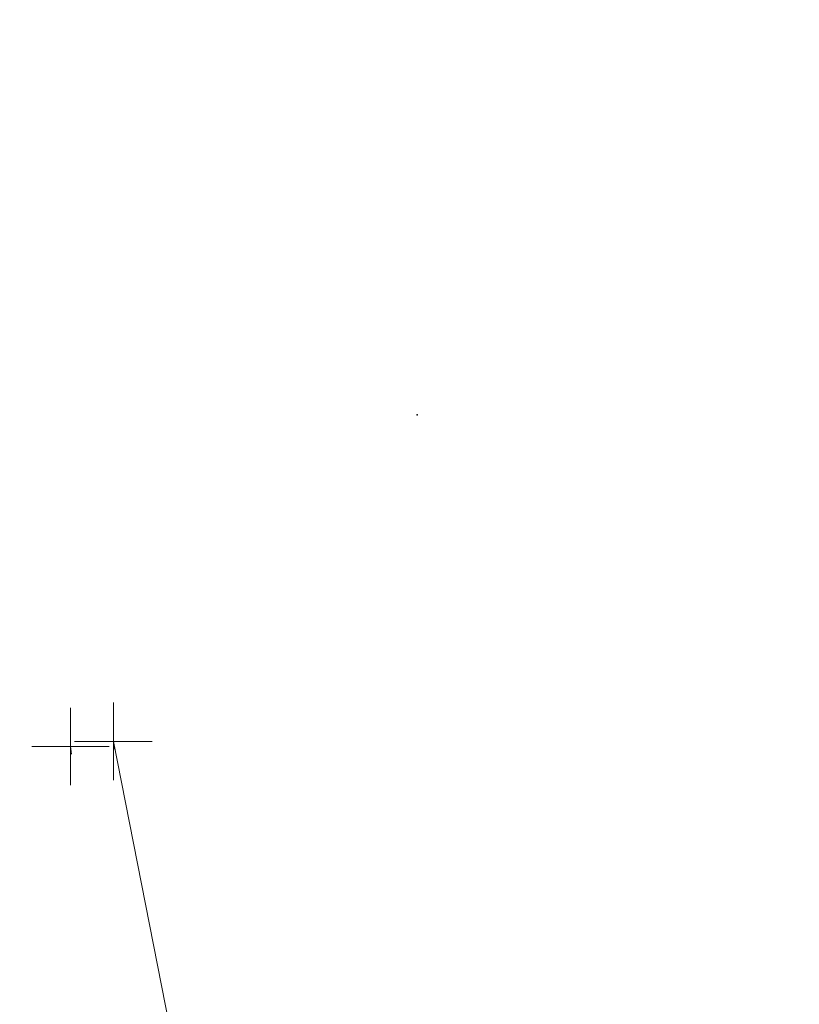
# Model space of a CAD drawing. Extents: x 413123 to 1465301, y 377724 to 504150.
# Tile 69 of 256: x 1463250 to 1463260, y 433286 to 433299. Entities that reach past the tile are written whole.
import ezdxf

# ---------------------------------------------------------------- set-up
doc = ezdxf.new("R2010")
doc.units = 0
doc.header["$MEASUREMENT"] = 0
doc.linetypes.add('DGN Style 1', pattern=[8.732639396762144, 0.01453018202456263, -8.71810921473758])
doc.linetypes.add('DGN Style 3', pattern=[20.34225483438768, 14.53018202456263, -5.812072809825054])
for name, color, linetype, lineweight in [('PM_X_Cells', 7, 'Continuous', 0), ('PM_X_Cells (Construction)', 7, 'Continuous', 0), ('PV_X_Curb', 120, 'DGN Style 1', 0), ('PV_X_EOP', 7, 'DGN Style 3', 0), ('VG_X_Flower_Bed', 3, 'DGN Style 1', 0)]:
    doc.layers.add(name, color=color, linetype=linetype, lineweight=lineweight)
doc.layers.add('SV_Observation (Construction)', color=97, linetype='DGN Style 1', lineweight=0, transparency=0.9)
doc.layers.add('SV_X_Shot_Marker (Construction)', color=40, linetype='Continuous', lineweight=0, transparency=0.5)

# ---------------------------------------------------------------- blocks, each defined once
blk = doc.blocks.new('SVPT_2893')
at = {"layer": 'SV_X_Shot_Marker (Construction)', "transparency": 33554495}
for p, q in [((0, 0.02499999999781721), (0, -0.02500000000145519)), ((-0.02499999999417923, 0), (0.02500000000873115, 0))]:
    blk.add_line(p, q, dxfattribs=at)
blk.add_point((0, 0), dxfattribs=at)
blk = doc.blocks.new('SVPT_2894')
at = {"layer": 'SV_X_Shot_Marker (Construction)', "transparency": 33554495}
for p, q in [((0, 0.02500000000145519), (0, -0.02499999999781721)), ((-0.02500000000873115, 0), (0.02499999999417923, 0))]:
    blk.add_line(p, q, dxfattribs=at)
blk.add_point((0, 0), dxfattribs=at)
blk = doc.blocks.new('PMTHR_20')
at = {"layer": 'PM_X_Cells (Construction)', "color": 7, "linetype": 'Continuous', "lineweight": 30}
for p in [(-9.50000000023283, 0), (0, 0)]:
    blk.add_point(p, dxfattribs=at)

msp = doc.modelspace()

# ---------------------------------------------------------------- linework, layer by layer
at = {"layer": 'PV_X_Curb'}
msp.add_polyline3d([(1463266.726884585, 433267.2752397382, 571.8978305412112), (1463267.344120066, 433268.6194861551, 572.440865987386), (1463266.753468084, 433272.5093469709, 572.5238508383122), (1463264.883701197, 433273.4681114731, 572.5452810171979), (1463261.678806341, 433274.8937065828, 572.5915646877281), (1463252.283989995, 433283.8324677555, 572.6124402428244), (1463251.094123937, 433289.7514442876, 572.6819381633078)], dxfattribs=at)
for points, knots in [([(1463034.114341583, 433358.5354235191, 570.967442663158), (1463034.382762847, 433357.8525596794, 570.9829174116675), (1463034.902669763, 433356.6746703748, 570.9791408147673), (1463036.322057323, 433354.5205973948, 570.6849760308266), (1463037.748960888, 433352.2020754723, 570.6878951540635), (1463040.018756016, 433349.1857511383, 570.9427811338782), (1463042.639031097, 433346.7780487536, 570.7955674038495), (1463044.970687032, 433345.5933757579, 570.8824061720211), (1463045.921303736, 433345.2188641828, 570.878208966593), (1463051.106075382, 433343.1762354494, 570.8553169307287), (1463056.290847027, 433341.1336067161, 570.8324248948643), (1463061.475618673, 433339.0909779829, 570.809532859), (1463062.018547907, 433338.9041474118, 570.7725412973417), (1463062.561477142, 433338.7173168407, 570.7355497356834), (1463063.104406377, 433338.5304862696, 570.6985581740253), (1463069.657625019, 433335.9461940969, 570.7210719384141), (1463076.21084366, 433333.3619019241, 570.7435857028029), (1463082.764062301, 433330.7776097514, 570.7660994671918), (1463087.246478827, 433329.0023655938, 570.8028168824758), (1463091.728895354, 433327.2271214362, 570.8395342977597), (1463096.211311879, 433325.4518772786, 570.8762517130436), (1463096.878442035, 433325.1897515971, 570.9638925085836), (1463097.545572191, 433324.9276259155, 571.0515333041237), (1463098.212702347, 433324.6655002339, 571.1391740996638), (1463104.831686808, 433322.094946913, 571.1640382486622), (1463111.45067127, 433319.524393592, 571.1889023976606), (1463118.069655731, 433316.953840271, 571.2137665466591), (1463125.957183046, 433313.9138789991, 571.1851535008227), (1463133.844710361, 433310.8739177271, 571.1565404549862), (1463141.732237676, 433307.8339564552, 571.1279274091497), (1463145.767175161, 433306.241790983, 571.1313455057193), (1463149.802112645, 433304.6496255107, 571.134763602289), (1463153.83705013, 433303.0574600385, 571.1381816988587), (1463154.355066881, 433302.8054079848, 571.0924572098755), (1463154.873083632, 433302.5533559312, 571.0467327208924), (1463155.391100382, 433302.3013038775, 571.0010082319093), (1463159.740180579, 433300.5574304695, 571.007755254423), (1463164.089260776, 433298.8135570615, 571.0145022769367), (1463168.438340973, 433297.0696836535, 571.0212492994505), (1463173.76020955, 433294.9893866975, 571.0517121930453), (1463179.082078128, 433292.9090897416, 571.0821750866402), (1463184.403946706, 433290.8287927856, 571.1126379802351), (1463184.927832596, 433290.6024130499, 571.183469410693), (1463185.451718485, 433290.3760333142, 571.254300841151), (1463185.975604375, 433290.1496535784, 571.3251322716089), (1463193.283059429, 433287.4009373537, 571.3274320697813), (1463200.590514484, 433284.6522211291, 571.3297318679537), (1463207.897969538, 433281.9035049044, 571.3320316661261), (1463214.611583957, 433279.3049910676, 571.3660593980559), (1463221.325198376, 433276.7064772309, 571.4000871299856), (1463228.038812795, 433274.1079633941, 571.4341148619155), (1463234.876881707, 433271.4003319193, 571.5030017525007), (1463241.714950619, 433268.6927004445, 571.5718886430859), (1463248.553019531, 433265.9850689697, 571.6407755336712), (1463252.53367608, 433264.4224603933, 571.6987979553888), (1463256.514332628, 433262.8598518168, 571.7568203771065), (1463260.494989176, 433261.2972432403, 571.8148427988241), (1463261.18962272, 433261.0748617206, 571.7422662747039), (1463261.884256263, 433260.8524802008, 571.6696897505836), (1463262.578889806, 433260.6300986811, 571.5971132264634), (1463267.974277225, 433258.4984942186, 571.5913249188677), (1463273.369664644, 433256.3668897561, 571.5855366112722), (1463278.765052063, 433254.2352852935, 571.5797483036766), (1463284.039124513, 433252.1341649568, 571.626583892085), (1463289.313196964, 433250.0330446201, 571.6734194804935), (1463294.587269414, 433247.9319242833, 571.7202550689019), (1463295.147837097, 433247.7325865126, 571.8045569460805), (1463295.70840478, 433247.533248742, 571.8888588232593), (1463296.268972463, 433247.3339109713, 571.9731607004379), (1463303.262539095, 433244.6091737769, 572.0038664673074), (1463310.256105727, 433241.8844365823, 572.034572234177), (1463317.249672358, 433239.1596993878, 572.0652780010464), (1463324.8255847, 433236.206749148, 572.1003223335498), (1463332.401497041, 433233.2537989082, 572.1353666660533), (1463339.977409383, 433230.3008486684, 572.1704109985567), (1463346.624217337, 433227.6724527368, 572.1699621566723), (1463353.271025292, 433225.044056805, 572.1695133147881), (1463359.917833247, 433222.4156608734, 572.1690644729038), (1463363.666535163, 433220.9685334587, 572.1740861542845), (1463367.415237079, 433219.521406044, 572.1791078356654), (1463371.163938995, 433218.0742786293, 572.1841295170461), (1463371.754596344, 433217.8301906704, 572.1047293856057), (1463372.345253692, 433217.5861027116, 572.0253292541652), (1463372.935911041, 433217.3420147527, 571.9459291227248), (1463380.338603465, 433214.4611246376, 571.9041823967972), (1463387.741295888, 433211.5802345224, 571.8624356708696), (1463395.143988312, 433208.6993444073, 571.8206889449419), (1463403.121855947, 433205.5721027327, 571.8539167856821), (1463411.099723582, 433202.4448610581, 571.8871446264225), (1463419.077591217, 433199.3176193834, 571.9203724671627), (1463419.407565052, 433199.1647159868, 571.9396248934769), (1463419.737538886, 433199.0118125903, 571.9588773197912), (1463420.067512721, 433198.8589091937, 571.9781297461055)], [0, 0, 0, 0, 0.004163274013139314, 0.007301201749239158, 0.0146979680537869, 0.01957460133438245, 0.02877745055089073, 0.03448275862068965, 0.03448275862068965, 0.03448275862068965, 0.06896551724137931, 0.06896551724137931, 0.06896551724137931, 0.1034482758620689, 0.1034482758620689, 0.1034482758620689, 0.1379310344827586, 0.1379310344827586, 0.1379310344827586, 0.1724137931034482, 0.1724137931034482, 0.1724137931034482, 0.2068965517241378, 0.2068965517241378, 0.2068965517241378, 0.2413793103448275, 0.2413793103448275, 0.2413793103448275, 0.2758620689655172, 0.2758620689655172, 0.2758620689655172, 0.3103448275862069, 0.3103448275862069, 0.3103448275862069, 0.3448275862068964, 0.3448275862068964, 0.3448275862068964, 0.3793103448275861, 0.3793103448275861, 0.3793103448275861, 0.4137931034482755, 0.4137931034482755, 0.4137931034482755, 0.4482758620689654, 0.4482758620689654, 0.4482758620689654, 0.4827586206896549, 0.4827586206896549, 0.4827586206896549, 0.5172413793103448, 0.5172413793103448, 0.5172413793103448, 0.5517241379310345, 0.5517241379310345, 0.5517241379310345, 0.5862068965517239, 0.5862068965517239, 0.5862068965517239, 0.6206896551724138, 0.6206896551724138, 0.6206896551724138, 0.6551724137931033, 0.6551724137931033, 0.6551724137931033, 0.6896551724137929, 0.6896551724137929, 0.6896551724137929, 0.7241379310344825, 0.7241379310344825, 0.7241379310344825, 0.7586206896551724, 0.7586206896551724, 0.7586206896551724, 0.7931034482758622, 0.7931034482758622, 0.7931034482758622, 0.8275862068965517, 0.8275862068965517, 0.8275862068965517, 0.8620689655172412, 0.8620689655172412, 0.8620689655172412, 0.8965517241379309, 0.8965517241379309, 0.8965517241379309, 0.9310344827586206, 0.9310344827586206, 0.9310344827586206, 0.9655172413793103, 0.9655172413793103, 0.9655172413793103, 1, 1, 1, 1]), ([(1463694.730807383, 433042.1012902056, 573.2000085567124), (1463688.122071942, 433044.6665198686, 573.2117681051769), (1463681.5133365, 433047.2317495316, 573.2235276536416), (1463674.904601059, 433049.7969791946, 573.2352872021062), (1463669.906627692, 433051.7384291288, 573.2422034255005), (1463664.908654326, 433053.679879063, 573.249119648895), (1463659.910680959, 433055.6213289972, 573.2560358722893), (1463659.31440991, 433055.8530469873, 573.3282538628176), (1463658.718138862, 433056.0847649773, 573.400471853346), (1463658.121867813, 433056.3164829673, 573.4726898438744), (1463656.811811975, 433056.8455353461, 573.4691755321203), (1463655.501756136, 433057.3745877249, 573.4656612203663), (1463654.191700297, 433057.9036401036, 573.4621469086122), (1463647.078403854, 433060.7016199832, 573.4311409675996), (1463639.965107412, 433063.4995998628, 573.4001350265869), (1463632.851810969, 433066.2975797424, 573.3691290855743), (1463626.603526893, 433068.7760307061, 573.3262890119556), (1463620.355242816, 433071.25448167, 573.2834489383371), (1463614.10695874, 433073.7329326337, 573.2406088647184), (1463606.821724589, 433076.5483492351, 573.1778320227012), (1463599.536490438, 433079.3637658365, 573.1150551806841), (1463592.251256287, 433082.1791824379, 573.052278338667), (1463585.048675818, 433085.0513616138, 572.9767093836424), (1463577.846095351, 433087.9235407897, 572.901140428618), (1463570.643514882, 433090.7957199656, 572.8255714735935), (1463568.520856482, 433091.6009161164, 572.8136526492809), (1463566.398198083, 433092.4061122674, 572.8017338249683), (1463564.275539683, 433093.2113084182, 572.7898150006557), (1463563.658286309, 433093.4932407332, 572.723361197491), (1463563.041032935, 433093.7751730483, 572.6569073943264), (1463562.423779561, 433094.0571053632, 572.5904535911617), (1463557.897842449, 433095.8076798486, 572.5495712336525), (1463553.371905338, 433097.5582543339, 572.5086888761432), (1463548.845968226, 433099.3088288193, 572.4678065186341), (1463541.746736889, 433102.0973839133, 572.4116307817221), (1463534.647505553, 433104.8859390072, 572.3554550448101), (1463527.548274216, 433107.6744941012, 572.2992793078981), (1463527.099574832, 433107.8541490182, 572.3819727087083), (1463526.650875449, 433108.0338039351, 572.4646661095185), (1463526.202176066, 433108.2134588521, 572.5473595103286), (1463518.442801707, 433111.2934591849, 572.5872886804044), (1463510.683427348, 433114.3734595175, 572.6272178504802), (1463502.924052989, 433117.4534598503, 572.6671470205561), (1463495.101662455, 433120.5759616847, 572.6180249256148), (1463487.279271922, 433123.6984635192, 572.5689028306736), (1463479.456881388, 433126.8209653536, 572.5197807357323), (1463474.540841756, 433128.7396558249, 572.5305568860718), (1463469.624802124, 433130.6583462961, 572.5413330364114), (1463464.708762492, 433132.5770367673, 572.5521091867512), (1463464.15178183, 433132.7738995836, 572.4839343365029), (1463463.594801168, 433132.9707623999, 572.4157594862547), (1463463.037820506, 433133.1676252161, 572.3475846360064), (1463455.395093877, 433136.1460172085, 572.2965798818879), (1463447.752367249, 433139.1244092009, 572.2455751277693), (1463440.10964062, 433142.1028011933, 572.1945703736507), (1463439.463345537, 433142.3911085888, 572.2249332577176), (1463438.817050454, 433142.6794159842, 572.2552961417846), (1463438.170755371, 433142.9677233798, 572.2856590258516), (1463431.589276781, 433145.5431962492, 572.3185177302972), (1463425.007798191, 433148.1186691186, 572.351376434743), (1463418.4263196, 433150.6941419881, 572.3842351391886), (1463413.565512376, 433152.6091060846, 572.3506952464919), (1463408.704705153, 433154.5240701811, 572.3171553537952), (1463403.843897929, 433156.4390342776, 572.2836154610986), (1463402.295983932, 433157.0721267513, 572.2966227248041), (1463400.748069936, 433157.7052192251, 572.3096299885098), (1463399.20015594, 433158.3383116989, 572.3226372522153), (1463398.571326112, 433158.6030358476, 572.2531442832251), (1463397.942496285, 433158.8677599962, 572.1836513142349), (1463397.313666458, 433159.1324841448, 572.1141583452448), (1463389.499427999, 433162.1494767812, 572.1431257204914), (1463381.68518954, 433165.1664694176, 572.172093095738), (1463373.87095108, 433168.1834620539, 572.2010604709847), (1463373.202610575, 433168.4242856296, 572.2485422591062), (1463372.53427007, 433168.6651092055, 572.2960240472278), (1463371.865929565, 433168.9059327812, 572.3435058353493), (1463366.852918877, 433170.8940812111, 572.309207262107), (1463361.839908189, 433172.882229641, 572.2749086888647), (1463356.826897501, 433174.8703780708, 572.2406101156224), (1463350.263613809, 433177.4130764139, 572.2105829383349), (1463343.700330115, 433179.955774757, 572.1805557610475), (1463337.137046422, 433182.4984731, 572.1505285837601), (1463332.732110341, 433184.1753668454, 572.1399057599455), (1463328.327174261, 433185.8522605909, 572.129282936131), (1463323.922238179, 433187.5291543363, 572.1186601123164), (1463323.550514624, 433187.6736224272, 572.0672464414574), (1463323.17879107, 433187.8180905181, 572.0158327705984), (1463322.807067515, 433187.9625586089, 571.9644190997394), (1463314.242457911, 433191.4677850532, 571.9189611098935), (1463305.677848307, 433194.9730114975, 571.8735031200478), (1463297.113238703, 433198.4782379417, 571.8280451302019), (1463296.447798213, 433198.6498683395, 571.8729159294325), (1463295.782357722, 433198.8214987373, 571.917786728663), (1463295.116917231, 433198.9931291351, 571.9626575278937), (1463288.43623397, 433201.6173953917, 571.9595616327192), (1463281.755550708, 433204.2416616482, 571.9564657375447), (1463275.074867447, 433206.8659279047, 571.9533698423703), (1463270.698621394, 433208.5836220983, 571.955071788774), (1463266.322375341, 433210.3013162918, 571.9567737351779), (1463261.946129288, 433212.0190104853, 571.9584756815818), (1463261.255964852, 433212.2907585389, 571.8814296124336), (1463260.565800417, 433212.5625065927, 571.8043835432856), (1463259.875635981, 433212.8342546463, 571.7273374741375), (1463253.221984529, 433215.4661261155, 571.684237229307), (1463246.568333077, 433218.0979975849, 571.6411369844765), (1463239.914681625, 433220.7298690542, 571.5980367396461), (1463232.697418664, 433223.5591135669, 571.584901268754), (1463225.480155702, 433226.3883580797, 571.5717657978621), (1463218.262892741, 433229.2176025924, 571.5586303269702), (1463212.689928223, 433231.3845503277, 571.501804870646), (1463207.116963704, 433233.5514980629, 571.4449794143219), (1463201.543999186, 433235.7184457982, 571.3881539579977), (1463197.702392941, 433237.2969398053, 571.3824755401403), (1463193.860786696, 433238.8754338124, 571.376797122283), (1463190.01918045, 433240.4539278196, 571.3711187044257), (1463189.420555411, 433240.6641899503, 571.4587546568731), (1463188.821930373, 433240.874452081, 571.5463906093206), (1463188.223305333, 433241.0847142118, 571.6340265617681), (1463185.054584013, 433242.3131517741, 571.6250500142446), (1463181.885862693, 433243.5415893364, 571.6160734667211), (1463178.717141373, 433244.7700268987, 571.6070969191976), (1463171.181422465, 433247.7347391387, 571.5342143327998), (1463163.645703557, 433250.6994513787, 571.4613317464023), (1463156.10998465, 433253.6641636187, 571.3884491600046), (1463148.761307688, 433256.5197229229, 571.322577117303), (1463141.412630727, 433259.3752822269, 571.2567050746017), (1463134.063953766, 433262.2308415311, 571.1908330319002), (1463126.984343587, 433264.9936274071, 571.2120531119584), (1463119.904733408, 433267.756413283, 571.2332731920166), (1463112.82512323, 433270.519199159, 571.2544932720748), (1463106.948373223, 433272.8554993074, 571.272380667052), (1463101.071623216, 433275.1917994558, 571.290268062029), (1463095.19487321, 433277.5280996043, 571.3081554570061), (1463087.382378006, 433280.5556578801, 571.2445784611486), (1463079.569882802, 433283.583216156, 571.1810014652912), (1463071.757387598, 433286.6107744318, 571.1174244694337), (1463067.011834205, 433288.4980060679, 571.0790224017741), (1463062.266280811, 433290.385237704, 571.0406203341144), (1463057.520727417, 433292.27246934, 571.0022182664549), (1463052.596696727, 433294.1302708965, 570.9741905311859), (1463047.672666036, 433295.988072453, 570.946162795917), (1463042.748635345, 433297.8458740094, 570.9181350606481), (1463040.996474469, 433298.028892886, 570.6600759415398), (1463037.884741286, 433298.0614564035, 570.3732611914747), (1463033.533792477, 433297.4811137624, 570.213053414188), (1463028.578927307, 433295.8351240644, 570.8846791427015), (1463025.750437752, 433293.3300609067, 570.5443428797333), (1463024.222435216, 433291.00068514, 570.5092220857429), (1463023.412434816, 433289.7658735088, 570.490604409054), (1463022.602434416, 433288.5310618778, 570.4719867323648), (1463021.792434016, 433287.2962502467, 570.4533690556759), (1463021.001432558, 433285.3732457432, 570.5012869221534), (1463020.2104311, 433283.4502412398, 570.549204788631), (1463019.419429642, 433281.5272367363, 570.5971226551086), (1463018.531487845, 433279.3825151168, 570.6481372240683), (1463017.643546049, 433277.2377934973, 570.6991517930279), (1463016.755604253, 433275.0930718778, 570.7501663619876), (1463014.741467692, 433270.0950215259, 570.9656913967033), (1463012.727331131, 433265.096971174, 571.181216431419), (1463010.71319457, 433260.0989208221, 571.3967414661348)], [0, 0, 0, 0, 0.01923076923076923, 0.01923076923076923, 0.01923076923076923, 0.03846153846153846, 0.03846153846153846, 0.03846153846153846, 0.05769230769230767, 0.05769230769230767, 0.05769230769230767, 0.07692307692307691, 0.07692307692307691, 0.07692307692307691, 0.09615384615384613, 0.09615384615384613, 0.09615384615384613, 0.1153846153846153, 0.1153846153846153, 0.1153846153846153, 0.1346153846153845, 0.1346153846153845, 0.1346153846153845, 0.1538461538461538, 0.1538461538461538, 0.1538461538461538, 0.1730769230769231, 0.1730769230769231, 0.1730769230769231, 0.1923076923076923, 0.1923076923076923, 0.1923076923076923, 0.2115384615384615, 0.2115384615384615, 0.2115384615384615, 0.2307692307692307, 0.2307692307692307, 0.2307692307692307, 0.25, 0.25, 0.25, 0.269230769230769, 0.269230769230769, 0.269230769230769, 0.2884615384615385, 0.2884615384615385, 0.2884615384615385, 0.3076923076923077, 0.3076923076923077, 0.3076923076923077, 0.3269230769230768, 0.3269230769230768, 0.3269230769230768, 0.3461538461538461, 0.3461538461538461, 0.3461538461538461, 0.3653846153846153, 0.3653846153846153, 0.3653846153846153, 0.3846153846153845, 0.3846153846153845, 0.3846153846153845, 0.4038461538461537, 0.4038461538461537, 0.4038461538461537, 0.423076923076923, 0.423076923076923, 0.423076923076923, 0.4423076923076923, 0.4423076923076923, 0.4423076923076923, 0.4615384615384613, 0.4615384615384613, 0.4615384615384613, 0.4807692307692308, 0.4807692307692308, 0.4807692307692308, 0.5, 0.5, 0.5, 0.5192307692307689, 0.5192307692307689, 0.5192307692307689, 0.538461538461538, 0.538461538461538, 0.538461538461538, 0.5576923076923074, 0.5576923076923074, 0.5576923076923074, 0.576923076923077, 0.576923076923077, 0.576923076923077, 0.5961538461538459, 0.5961538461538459, 0.5961538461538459, 0.6153846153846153, 0.6153846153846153, 0.6153846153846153, 0.6346153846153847, 0.6346153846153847, 0.6346153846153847, 0.6538461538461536, 0.6538461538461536, 0.6538461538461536, 0.673076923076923, 0.673076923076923, 0.673076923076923, 0.6923076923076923, 0.6923076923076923, 0.6923076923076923, 0.7115384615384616, 0.7115384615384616, 0.7115384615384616, 0.7307692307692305, 0.7307692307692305, 0.7307692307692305, 0.7499999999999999, 0.7499999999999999, 0.7499999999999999, 0.7692307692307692, 0.7692307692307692, 0.7692307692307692, 0.7884615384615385, 0.7884615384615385, 0.7884615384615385, 0.8076923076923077, 0.8076923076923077, 0.8076923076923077, 0.826923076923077, 0.826923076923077, 0.826923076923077, 0.846153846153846, 0.846153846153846, 0.846153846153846, 0.8653846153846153, 0.8653846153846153, 0.8653846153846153, 0.8846153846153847, 0.8846153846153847, 0.8846153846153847, 0.9038461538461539, 0.9038461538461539, 0.9038461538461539, 0.9087225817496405, 0.9125585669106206, 0.9159702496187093, 0.9230769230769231, 0.9230769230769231, 0.9230769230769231, 0.9423076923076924, 0.9423076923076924, 0.9423076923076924, 0.9615384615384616, 0.9615384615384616, 0.9615384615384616, 0.9807692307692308, 0.9807692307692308, 0.9807692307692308, 1, 1, 1, 1])]:
    msp.add_open_spline(points, degree=3, knots=knots, dxfattribs=at)
at = {"layer": 'PV_X_EOP'}
msp.add_polyline3d([(1463267.184739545, 433267.0946262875, 571.9456007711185), (1463267.947127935, 433268.3163482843, 571.9664801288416), (1463267.047722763, 433272.8551402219, 572.086925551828), (1463265.22897201, 433274.0529607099, 572.0477972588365), (1463261.780635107, 433275.4163905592, 572.1107537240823), (1463252.830632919, 433283.8038564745, 572.0475665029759), (1463251.647050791, 433289.8180976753, 572.1931575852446)], dxfattribs=at)
for points, knots in [([(1463033.539703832, 433358.668730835, 570.9312826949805), (1463033.78085339, 433357.7791180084, 570.9319642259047), (1463034.311810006, 433356.414696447, 570.9129230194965), (1463035.936664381, 433354.210215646, 570.7574772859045), (1463037.392149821, 433351.9520015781, 570.7191112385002), (1463039.598433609, 433348.7987445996, 570.7996873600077), (1463042.441302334, 433346.5539274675, 570.6747714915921), (1463044.712350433, 433345.0075174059, 570.6881225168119), (1463045.691659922, 433344.6760572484, 570.6008205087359), (1463046.330306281, 433344.4598990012, 570.5438874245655), (1463046.96895264, 433344.243740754, 570.486954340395), (1463047.607598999, 433344.0275825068, 570.4300212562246), (1463047.46569072, 433343.5095853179, 570.4737916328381), (1463047.32378244, 433342.9915881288, 570.5175620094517), (1463047.181874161, 433342.4735909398, 570.5613323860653), (1463047.962688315, 433342.1715041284, 570.5523071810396), (1463048.74350247, 433341.8694173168, 570.5432819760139), (1463049.524316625, 433341.5673305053, 570.5342567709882), (1463049.723445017, 433342.0454324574, 570.5031497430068), (1463049.92257341, 433342.5235344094, 570.4720427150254), (1463050.121701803, 433343.0016363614, 570.4409356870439), (1463054.363252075, 433341.3299102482, 570.4898514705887), (1463058.604802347, 433339.658184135, 570.5387672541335), (1463062.84635262, 433337.9864580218, 570.5876830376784), (1463069.380437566, 433335.4247592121, 570.6248076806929), (1463075.914522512, 433332.8630604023, 570.6619323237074), (1463082.448607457, 433330.3013615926, 570.699056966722), (1463087.637972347, 433328.22388055, 570.7205322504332), (1463092.827337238, 433326.1463995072, 570.7420075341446), (1463098.016702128, 433324.0689184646, 570.7634828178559), (1463104.657268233, 433321.5116641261, 570.769767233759), (1463111.297834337, 433318.9544097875, 570.7760516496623), (1463117.938400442, 433316.3971554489, 570.7823360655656), (1463125.924840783, 433313.2674390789, 570.73748834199), (1463133.911281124, 433310.1377227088, 570.6926406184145), (1463141.897721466, 433307.0080063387, 570.647792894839), (1463141.717745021, 433306.5125578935, 570.6799613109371), (1463141.537768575, 433306.0171094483, 570.7121297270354), (1463141.35779213, 433305.5216610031, 570.7442981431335), (1463142.229950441, 433305.2201381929, 570.7485050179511), (1463143.102108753, 433304.9186153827, 570.7527118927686), (1463143.974267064, 433304.6170925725, 570.7569187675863), (1463144.185348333, 433305.0788176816, 570.735481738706), (1463144.396429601, 433305.5405427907, 570.7140447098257), (1463144.607510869, 433306.0022678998, 570.6926076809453), (1463147.58473388, 433304.8543661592, 570.7341019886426), (1463150.56195689, 433303.7064644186, 570.7755962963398), (1463153.539179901, 433302.558562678, 570.817090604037), (1463158.44037952, 433300.5705139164, 570.826934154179), (1463163.341579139, 433298.5824651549, 570.8367777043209), (1463168.242778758, 433296.5944163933, 570.8466212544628), (1463174.091388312, 433294.2251577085, 570.8787504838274), (1463179.939997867, 433291.8558990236, 570.9108797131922), (1463185.788607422, 433289.4866403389, 570.9430089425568), (1463193.090936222, 433286.8080451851, 571.0096381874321), (1463200.393265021, 433284.1294500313, 571.0762674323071), (1463207.695593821, 433281.4508548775, 571.1428966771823), (1463214.34865388, 433278.828976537, 571.1804566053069), (1463221.001713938, 433276.2070981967, 571.2180165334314), (1463227.654773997, 433273.5852198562, 571.2555764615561), (1463234.593717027, 433270.8614597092, 571.311327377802), (1463241.532660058, 433268.1376995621, 571.3670782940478), (1463248.471603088, 433265.413939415, 571.4228292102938), (1463251.006317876, 433264.4249023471, 571.4376305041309), (1463253.541032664, 433263.4358652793, 571.452431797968), (1463256.075747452, 433262.4468282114, 571.4672330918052), (1463255.94008792, 433261.9072334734, 571.4705339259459), (1463255.804428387, 433261.3676387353, 571.4738347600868), (1463255.668768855, 433260.8280439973, 571.4771355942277), (1463256.445551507, 433260.5848901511, 571.4871075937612), (1463257.222334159, 433260.3417363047, 571.4970795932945), (1463257.999116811, 433260.0985824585, 571.507051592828), (1463258.226294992, 433260.5106164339, 571.4958264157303), (1463258.453473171, 433260.9226504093, 571.4846012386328), (1463258.680651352, 433261.3346843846, 571.4733760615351), (1463259.925804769, 433260.8493021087, 571.4829525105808), (1463261.170958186, 433260.3639198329, 571.4925289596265), (1463262.416111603, 433259.878537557, 571.5021054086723), (1463267.791649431, 433257.7869022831, 571.5241727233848), (1463273.167187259, 433255.6952670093, 571.5462400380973), (1463278.542725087, 433253.6036317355, 571.5683073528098), (1463284.352399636, 433251.3217999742, 571.5814787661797), (1463290.162074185, 433249.039968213, 571.5946501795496), (1463295.971748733, 433246.7581364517, 571.6078215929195), (1463302.949122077, 433244.0521724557, 571.6351321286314), (1463309.926495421, 433241.3462084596, 571.6624426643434), (1463316.903868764, 433238.6402444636, 571.6897532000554), (1463324.563747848, 433235.6405621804, 571.7285381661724), (1463332.223626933, 433232.6408798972, 571.7673231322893), (1463339.883506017, 433229.641197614, 571.8061080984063), (1463346.449952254, 433227.0690864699, 571.8205958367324), (1463353.01639849, 433224.4969753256, 571.8350835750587), (1463359.582844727, 433221.9248641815, 571.8495713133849), (1463363.961849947, 433220.2403229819, 571.8408310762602), (1463368.340855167, 433218.5557817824, 571.8320908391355), (1463372.719860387, 433216.8712405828, 571.8233506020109), (1463380.126525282, 433213.9587859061, 571.7905530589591), (1463387.533190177, 433211.0463312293, 571.7577555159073), (1463394.939855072, 433208.1338765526, 571.7249579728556), (1463402.425974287, 433205.1637758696, 571.7534560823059), (1463409.912093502, 433202.1936751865, 571.7819541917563), (1463417.398212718, 433199.2235745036, 571.8104523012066), (1463417.229394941, 433198.7682275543, 571.8194733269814), (1463417.060577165, 433198.3128806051, 571.8284943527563), (1463416.891759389, 433197.8575336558, 571.8375153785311), (1463417.692446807, 433197.4966240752, 571.8487103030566), (1463418.493134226, 433197.1357144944, 571.859905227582), (1463419.293821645, 433196.7748049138, 571.8711001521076), (1463419.475032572, 433197.247288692, 571.8477905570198), (1463419.6562435, 433197.7197724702, 571.8244809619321), (1463419.837454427, 433198.1922562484, 571.8011713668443), (1463419.83781155, 433198.2226624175, 571.7953862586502), (1463419.838168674, 433198.2530685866, 571.789601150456), (1463419.838525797, 433198.2834747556, 571.7838160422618)], [0, 0, 0, 0, 0.003968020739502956, 0.006425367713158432, 0.01199892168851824, 0.01581541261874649, 0.02326256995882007, 0.02777777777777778, 0.02777777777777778, 0.02777777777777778, 0.05555555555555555, 0.05555555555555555, 0.05555555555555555, 0.08333333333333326, 0.08333333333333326, 0.08333333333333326, 0.1111111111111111, 0.1111111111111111, 0.1111111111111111, 0.1388888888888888, 0.1388888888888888, 0.1388888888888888, 0.1666666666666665, 0.1666666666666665, 0.1666666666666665, 0.1944444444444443, 0.1944444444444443, 0.1944444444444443, 0.2222222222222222, 0.2222222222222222, 0.2222222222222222, 0.25, 0.25, 0.25, 0.2777777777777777, 0.2777777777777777, 0.2777777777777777, 0.3055555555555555, 0.3055555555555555, 0.3055555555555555, 0.333333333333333, 0.333333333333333, 0.333333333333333, 0.3611111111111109, 0.3611111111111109, 0.3611111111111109, 0.3888888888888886, 0.3888888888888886, 0.3888888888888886, 0.4166666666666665, 0.4166666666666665, 0.4166666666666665, 0.4444444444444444, 0.4444444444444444, 0.4444444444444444, 0.472222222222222, 0.472222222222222, 0.472222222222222, 0.5, 0.5, 0.5, 0.5277777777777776, 0.5277777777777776, 0.5277777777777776, 0.5555555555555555, 0.5555555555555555, 0.5555555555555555, 0.5833333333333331, 0.5833333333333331, 0.5833333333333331, 0.6111111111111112, 0.6111111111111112, 0.6111111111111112, 0.638888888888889, 0.638888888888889, 0.638888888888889, 0.6666666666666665, 0.6666666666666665, 0.6666666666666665, 0.6944444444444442, 0.6944444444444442, 0.6944444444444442, 0.722222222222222, 0.722222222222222, 0.722222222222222, 0.7499999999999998, 0.7499999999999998, 0.7499999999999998, 0.7777777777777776, 0.7777777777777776, 0.7777777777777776, 0.8055555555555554, 0.8055555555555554, 0.8055555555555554, 0.8333333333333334, 0.8333333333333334, 0.8333333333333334, 0.861111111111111, 0.861111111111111, 0.861111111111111, 0.8888888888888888, 0.8888888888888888, 0.8888888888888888, 0.9166666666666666, 0.9166666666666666, 0.9166666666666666, 0.9444444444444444, 0.9444444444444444, 0.9444444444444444, 0.9722222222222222, 0.9722222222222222, 0.9722222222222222, 1, 1, 1, 1]), ([(1463695.37345491, 433042.3269481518, 573.2056029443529), (1463695.118355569, 433042.4173281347, 573.1929567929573), (1463694.863256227, 433042.5077081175, 573.1803106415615), (1463694.608156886, 433042.5980881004, 573.1676644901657), (1463688.127196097, 433045.133574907, 573.1638691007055), (1463681.646235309, 433047.6690617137, 573.1600737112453), (1463675.165274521, 433050.2045485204, 573.1562783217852), (1463668.255959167, 433052.9440202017, 573.1540820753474), (1463661.346643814, 433055.6834918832, 573.1518858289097), (1463654.437328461, 433058.4229635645, 573.149689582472), (1463647.338400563, 433061.2071824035, 573.1301154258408), (1463640.239472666, 433063.9914012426, 573.1105412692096), (1463633.140544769, 433066.7756200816, 573.0909671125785), (1463626.823799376, 433069.2202639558, 573.0453158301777), (1463620.507053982, 433071.6649078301, 572.999664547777), (1463614.190308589, 433074.1095517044, 572.9540132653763), (1463606.930945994, 433076.9629614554, 572.8967218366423), (1463599.671583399, 433079.8163712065, 572.8394304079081), (1463592.412220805, 433082.6697809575, 572.7821389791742), (1463585.208613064, 433085.5359198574, 572.7224006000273), (1463578.005005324, 433088.4020587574, 572.6626622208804), (1463570.801397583, 433091.2681976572, 572.6029238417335), (1463563.539543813, 433094.1288766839, 572.5195568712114), (1463556.277690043, 433096.9895557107, 572.4361899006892), (1463549.015836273, 433099.8502347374, 572.3528229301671), (1463541.464235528, 433102.896740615, 572.3143753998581), (1463533.912634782, 433105.9432464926, 572.2759278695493), (1463526.361034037, 433108.9897523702, 572.2374803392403), (1463524.510466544, 433109.6486739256, 572.222419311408), (1463522.659899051, 433110.307595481, 572.2073582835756), (1463520.809331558, 433110.9665170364, 572.1922972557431), (1463520.996148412, 433111.478044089, 572.2051758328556), (1463521.182965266, 433111.9895711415, 572.2180544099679), (1463521.36978212, 433112.5010981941, 572.2309329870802), (1463520.520611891, 433112.8412018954, 572.2365752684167), (1463519.671441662, 433113.1813055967, 572.2422175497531), (1463518.822271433, 433113.5214092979, 572.2478598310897), (1463518.644435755, 433113.0349413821, 572.2388127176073), (1463518.466600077, 433112.5484734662, 572.229765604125), (1463518.288764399, 433112.0620055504, 572.2207184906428), (1463514.835464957, 433113.4033588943, 572.2367800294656), (1463511.382165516, 433114.7447122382, 572.2528415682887), (1463507.928866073, 433116.0860655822, 572.2689031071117), (1463493.594865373, 433121.7420238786, 572.2482959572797), (1463479.260864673, 433127.3979821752, 572.2276888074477), (1463464.926863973, 433133.0539404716, 572.2070816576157), (1463449.455525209, 433139.0728186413, 572.1640707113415), (1463433.984186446, 433145.0916968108, 572.1210597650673), (1463418.512847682, 433151.1105749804, 572.0780488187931), (1463413.328996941, 433153.1553309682, 572.0135393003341), (1463408.145146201, 433155.200086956, 571.9490297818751), (1463402.961295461, 433157.2448429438, 571.8845202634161), (1463403.132465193, 433157.7716799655, 571.9190447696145), (1463403.303634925, 433158.2985169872, 571.953569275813), (1463403.474804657, 433158.825354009, 571.9880937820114), (1463402.600267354, 433159.1613721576, 571.9863420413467), (1463401.725730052, 433159.4973903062, 571.984590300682), (1463400.851192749, 433159.8334084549, 571.9828385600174), (1463400.653049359, 433159.3552482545, 571.9439093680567), (1463400.454905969, 433158.8770880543, 571.9049801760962), (1463400.256762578, 433158.3989278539, 571.8660509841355), (1463399.322085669, 433158.774478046, 571.9116587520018), (1463398.387408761, 433159.150028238, 571.9572665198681), (1463397.452731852, 433159.5255784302, 572.0028742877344), (1463389.04126259, 433162.8168634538, 571.9920574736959), (1463380.629793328, 433166.1081484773, 571.9812406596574), (1463372.218324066, 433169.3994335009, 571.9704238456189), (1463367.156032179, 433171.3851717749, 571.9528553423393), (1463362.093740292, 433173.370910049, 571.9352868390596), (1463357.031448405, 433175.3566483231, 571.91771833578), (1463350.485608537, 433177.9162151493, 571.9032139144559), (1463343.93976867, 433180.4757819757, 571.8887094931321), (1463337.393928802, 433183.0353488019, 571.8742050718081), (1463332.955818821, 433184.7683232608, 571.8612483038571), (1463328.517708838, 433186.5012977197, 571.8482915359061), (1463324.079598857, 433188.2342721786, 571.835334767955), (1463307.834725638, 433194.592922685, 571.7755947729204), (1463291.58985242, 433200.9515731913, 571.7158547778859), (1463275.344979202, 433207.3102236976, 571.6561147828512), (1463270.255842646, 433209.3105723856, 571.6395679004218), (1463265.16670609, 433211.3109210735, 571.6230210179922), (1463260.077569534, 433213.3112697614, 571.6064741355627), (1463253.452444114, 433215.9179517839, 571.5595870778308), (1463246.827318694, 433218.5246338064, 571.5127000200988), (1463240.202193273, 433221.1313158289, 571.4658129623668), (1463232.962477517, 433223.9732301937, 571.4532933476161), (1463225.722761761, 433226.8151445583, 571.4407737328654), (1463218.483046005, 433229.6570589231, 571.4282541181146), (1463212.90690448, 433231.8646312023, 571.4088467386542), (1463207.330762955, 433234.0722034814, 571.3894393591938), (1463201.754621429, 433236.2797757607, 571.3700319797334), (1463194.142429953, 433239.2572758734, 571.3409586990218), (1463186.530238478, 433242.2347759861, 571.3118854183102), (1463178.918047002, 433245.2122760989, 571.2828121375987), (1463169.428496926, 433248.9128530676, 571.1919051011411), (1463159.93894685, 433252.6134300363, 571.1009980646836), (1463150.449396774, 433256.314007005, 571.0100910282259), (1463145.077359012, 433258.4557943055, 570.9673048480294), (1463139.70532125, 433260.5975816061, 570.9245186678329), (1463134.333283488, 433262.7393689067, 570.8817324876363), (1463132.297653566, 433263.5246301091, 570.8037126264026), (1463130.262023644, 433264.3098913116, 570.7256927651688), (1463128.226393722, 433265.0951525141, 570.6476729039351), (1463128.413443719, 433265.4813551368, 570.6980714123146), (1463128.600493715, 433265.8675577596, 570.748469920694), (1463128.787543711, 433266.2537603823, 570.7988684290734), (1463127.919822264, 433266.676285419, 570.7925938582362), (1463127.052100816, 433267.0988104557, 570.786319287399), (1463126.184379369, 433267.5213354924, 570.7800447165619), (1463126.004706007, 433267.0870623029, 570.7088488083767), (1463125.825032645, 433266.6527891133, 570.6376529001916), (1463125.645359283, 433266.2185159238, 570.5664569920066), (1463121.458270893, 433267.8591123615, 570.6667666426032), (1463117.271182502, 433269.4997087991, 570.7670762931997), (1463113.084094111, 433271.1403052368, 570.8673859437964), (1463107.189564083, 433273.4271367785, 570.8747985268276), (1463101.295034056, 433275.7139683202, 570.8822111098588), (1463095.400504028, 433278.0007998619, 570.88962369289), (1463087.576983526, 433281.0591137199, 570.8606773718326), (1463079.753463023, 433284.117427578, 570.8317310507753), (1463071.92994252, 433287.175741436, 570.8027847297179), (1463067.216062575, 433289.0371870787, 570.7609532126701), (1463062.502182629, 433290.8986327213, 570.7191216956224), (1463057.788302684, 433292.7600783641, 570.6772901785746), (1463055.438489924, 433293.6549933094, 570.597871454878), (1463053.088677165, 433294.5499082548, 570.5184527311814), (1463050.738864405, 433295.4448232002, 570.4390340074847), (1463050.919405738, 433295.974786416, 570.493206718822), (1463051.099947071, 433296.5047496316, 570.547379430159), (1463051.280488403, 433297.0347128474, 570.6015521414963), (1463050.479713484, 433297.3478403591, 570.5996470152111), (1463049.678938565, 433297.660967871, 570.5977418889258), (1463048.878163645, 433297.9740953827, 570.5958367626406), (1463048.616684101, 433297.4827268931, 570.554312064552), (1463048.355204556, 433296.9913584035, 570.5127873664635), (1463048.093725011, 433296.499989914, 570.471262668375), (1463046.16244202, 433297.1796919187, 570.4532430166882), (1463044.231159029, 433297.8593939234, 570.4352233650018), (1463042.299876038, 433298.5390959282, 570.4172037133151), (1463040.683227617, 433298.6270722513, 570.3881765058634), (1463037.665619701, 433298.5647521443, 570.3323767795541), (1463033.387011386, 433297.9238663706, 570.2772123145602), (1463028.240821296, 433296.3164198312, 570.1397972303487), (1463025.314393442, 433293.7317706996, 570.0019896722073), (1463023.773730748, 433291.3674614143, 569.9858104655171), (1463022.862373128, 433289.9688870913, 569.9762398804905), (1463021.951015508, 433288.5703127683, 569.966669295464), (1463021.039657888, 433287.1717384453, 569.9570987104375)], [0, 0, 0, 0, 0.02083333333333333, 0.02083333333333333, 0.02083333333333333, 0.04166666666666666, 0.04166666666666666, 0.04166666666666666, 0.06249999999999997, 0.06249999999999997, 0.06249999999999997, 0.08333333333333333, 0.08333333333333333, 0.08333333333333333, 0.1041666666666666, 0.1041666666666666, 0.1041666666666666, 0.1249999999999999, 0.1249999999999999, 0.1249999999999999, 0.1458333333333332, 0.1458333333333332, 0.1458333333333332, 0.1666666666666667, 0.1666666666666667, 0.1666666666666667, 0.1875, 0.1875, 0.1875, 0.2083333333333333, 0.2083333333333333, 0.2083333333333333, 0.2291666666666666, 0.2291666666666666, 0.2291666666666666, 0.2499999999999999, 0.2499999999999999, 0.2499999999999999, 0.2708333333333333, 0.2708333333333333, 0.2708333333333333, 0.2916666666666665, 0.2916666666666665, 0.2916666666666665, 0.3125, 0.3125, 0.3125, 0.3333333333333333, 0.3333333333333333, 0.3333333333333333, 0.3541666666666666, 0.3541666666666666, 0.3541666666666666, 0.375, 0.375, 0.375, 0.3958333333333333, 0.3958333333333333, 0.3958333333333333, 0.4166666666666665, 0.4166666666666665, 0.4166666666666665, 0.4374999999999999, 0.4374999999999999, 0.4374999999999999, 0.4583333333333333, 0.4583333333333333, 0.4583333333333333, 0.4791666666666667, 0.4791666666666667, 0.4791666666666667, 0.4999999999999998, 0.4999999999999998, 0.4999999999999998, 0.5208333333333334, 0.5208333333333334, 0.5208333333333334, 0.5416666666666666, 0.5416666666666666, 0.5416666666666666, 0.5624999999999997, 0.5624999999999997, 0.5624999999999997, 0.5833333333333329, 0.5833333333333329, 0.5833333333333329, 0.6041666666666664, 0.6041666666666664, 0.6041666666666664, 0.625, 0.625, 0.625, 0.6458333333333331, 0.6458333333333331, 0.6458333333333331, 0.6666666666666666, 0.6666666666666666, 0.6666666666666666, 0.6875, 0.6875, 0.6875, 0.7083333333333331, 0.7083333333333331, 0.7083333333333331, 0.7291666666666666, 0.7291666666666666, 0.7291666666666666, 0.75, 0.75, 0.75, 0.7708333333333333, 0.7708333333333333, 0.7708333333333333, 0.7916666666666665, 0.7916666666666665, 0.7916666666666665, 0.8125, 0.8125, 0.8125, 0.8333333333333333, 0.8333333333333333, 0.8333333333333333, 0.8541666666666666, 0.8541666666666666, 0.8541666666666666, 0.875, 0.875, 0.875, 0.8958333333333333, 0.8958333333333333, 0.8958333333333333, 0.9166666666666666, 0.9166666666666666, 0.9166666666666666, 0.9375, 0.9375, 0.9375, 0.9583333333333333, 0.9583333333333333, 0.9583333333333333, 0.9631710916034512, 0.9674286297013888, 0.9713421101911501, 0.9791666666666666, 0.9791666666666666, 0.9791666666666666, 1, 1, 1, 1])]:
    msp.add_open_spline(points, degree=3, knots=knots, dxfattribs=at)
at = {"layer": 'SV_Observation (Construction)', "transparency": 33554434}
for p in [(1463251.647050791, 433289.8180976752, 572.1931575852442), (1463251.094123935, 433289.7514442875, 572.6819381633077)]:
    msp.add_line(p, (1463260.25624, 433205.5898700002, 572.09), dxfattribs=at)
at = {"layer": 'VG_X_Flower_Bed', "extrusion": (0.5886632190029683, 0.7963545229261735, 0.1389067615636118), "elevation": 1206490.456474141, "flags": 128}
msp.add_lwpolyline([(-919118.7862239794, -168652.3678762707), (-919111.2324823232, -168652.4303058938), (-919104.5372731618, -168653.4102438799)], dxfattribs=at)

# ---------------------------------------------------------------- block references
at = {"layer": 'PM_X_Cells', "color": 7, "linetype": 'Continuous', "lineweight": 30, "rotation": 310}
msp.add_blockref('PMTHR_20', (1463261.674403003, 433286.7532276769, 572.2896083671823), dxfattribs=at)
at = {"layer": 'SV_X_Shot_Marker (Construction)', "transparency": 33554495, "xscale": 20, "yscale": 20, "zscale": 20}
for name, p in [('SVPT_2893', (1463251.647050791, 433289.8180976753, 572.1931575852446)), ('SVPT_2894', (1463251.094123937, 433289.7514442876, 572.6819381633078))]:
    msp.add_blockref(name, p, dxfattribs=at)

doc.saveas('drawing.dxf')
